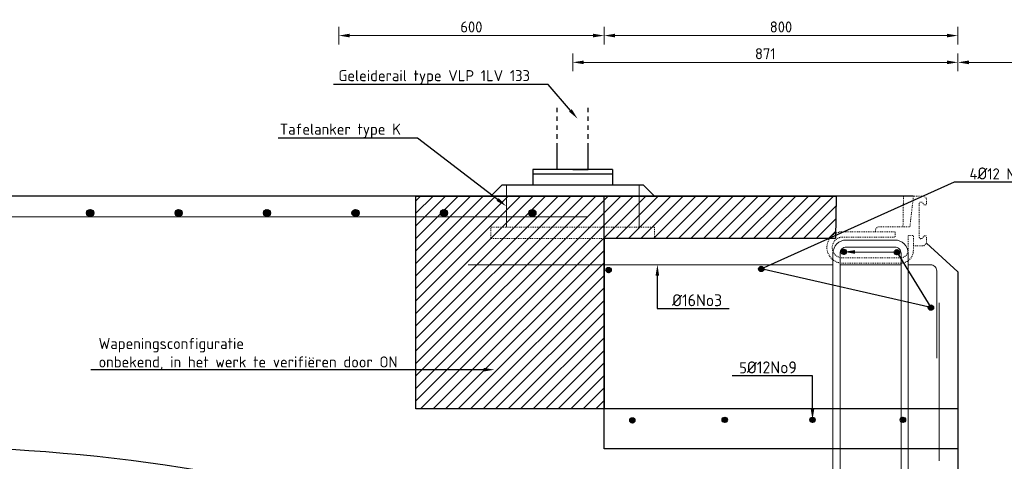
# Model space of a CAD drawing. Header units: millimetres. Extents: x -8028558 to 327273, y -63352 to 83293.
# Tile 136 of 195: x 248851 to 251077, y -19529 to -18531. Entities that reach past the tile are written whole.
import ezdxf
from ezdxf import colors
from ezdxf.entities.mleader import LeaderData, LeaderLine
from ezdxf.math import Vec2, Vec3

# ---------------------------------------------------------------- set-up
doc = ezdxf.new("R2010")
doc.units = ezdxf.units.MM
doc.linetypes.add('NLCS-HIDDEN', pattern=[4, 2, -2])
doc.linetypes.add('ZZ-HIDDEN-SO', pattern=[4, 2, -2])
for name, color, linetype, lineweight in [('B-CO-BC-BETONVORM-GD', 90, 'Continuous', 25), ('B-CO-BC-BETONVORM-GN', 10, 'ZZ-HIDDEN-SO', 13), ('B-CO-BC-BETONVORM-M', 7, 'Continuous', 18), ('B-CO-BC-STORTNAAD-GD', 10, 'BC-STORTNAAD', 25), ('B-CO-BC-WAPENING-G', 170, 'Continuous', 18), ('B-CO-BC-WAPENING-GD', 130, 'Continuous', 25), ('B-CO-BC-WAPENING_HOOFDWAPENING-G', 170, 'Continuous', 18), ('B-CO-KL-OVERIG_MANTELBUIS-GD', 8, 'Continuous', 25), ('B-CO-SC-STAALVORM-A', 252, 'Continuous', 18), ('B-CO-SC-STAALVORM-AD', 252, 'Continuous', 18), ('B-CO-SC-STAALVORM-GN', 10, 'NLCS-HIDDEN', 13), ('B-WE-BV-GELEIDECONSTRUCTIE_GELEIDERAIL-GD', 210, 'Continuous', 25), ('X-XX-AL-M', 7, 'Continuous', 18), ('X-XX-AL-VERWIJZING-T25', 7, 'Continuous', 25)]:
    doc.layers.add(name, color=color, linetype=linetype, lineweight=lineweight)
doc.layers.add('X-XX-AL-VERWIJZING_VBK_AFGEWEZEN-GD', color=7, linetype='Continuous', lineweight=25, true_color=0xd10000, transparency=0.7)
doc.styles.add('NLCS-ISO-MM10-T25', font='NLCS-ISO.ttf', dxfattribs={"height": 25})
doc.linetypes.add('BC-STORTNAAD', pattern='A,15,-1,[175,NLCS.SHX,S=1,R=0,X=0,Y=0],-1', length=17)
doc.dimstyles.new('NLCS-MM10-T25-PIJL_L0_H0', dxfattribs={"dimscale": 10, "dimtxt": 2.5, "dimasz": 2.5, "dimexe": 2, "dimexo": 2, "dimgap": 0.7, "dimtad": 1, "dimdec": 0, "dimzin": 0, "dimdsep": 46, "dimtxsty": 'NLCS-ISO-MM10-T25', "dimcen": 0, "dimdle": 2, "dimclrd": 256, "dimclre": 256, "dimclrt": 256, "dimadec": 0, "dimazin": 0, "dimtfac": 1, "dimtdec": 3, "dimtofl": 0, "dimtmove": 0, "dimatfit": 3, "dimfxl": 2, "dimfxlon": 1, "dimtfillclr": 256, "dimtolj": 1, "dimtzin": 0, "dimlwd": -1, "dimlwe": -1, "dimarcsym": 0})
doc.dimstyles.new('NLCS-MM10-T25-PIJL_L0_H4', dxfattribs={"dimscale": 10, "dimtxt": 2.5, "dimasz": 2.5, "dimexe": 2, "dimexo": 2, "dimgap": 0.7, "dimtad": 1, "dimdec": 0, "dimzin": 0, "dimdsep": 46, "dimtxsty": 'NLCS-ISO-MM10-T25', "dimcen": 0, "dimdle": 2, "dimclrd": 256, "dimclre": 256, "dimclrt": 256, "dimadec": 4, "dimazin": 0, "dimtfac": 1, "dimtdec": 3, "dimtofl": 0, "dimtmove": 0, "dimatfit": 3, "dimfxl": 2, "dimfxlon": 1, "dimtfillclr": 256, "dimtolj": 1, "dimtzin": 0, "dimlwd": -1, "dimlwe": -1, "dimarcsym": 0})
pattern_1 = [(45, (0, -27.9434), (-2.828427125, 2.828427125), []), (45, (0, -25.515), (-2.828427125, 2.828427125), []), (45, (0, -25.415), (-2.828427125, 2.828427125), []), (45, (0, -25.315), (-2.828427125, 2.828427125), [])]
pattern_2 = [(45, (-12.4322, 31.379), (-2.828427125, 2.828427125), []), (45, (-12.4322, 33.8074), (-2.828427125, 2.828427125), []), (45, (-12.4322, 33.9074), (-2.828427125, 2.828427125), []), (45, (-12.4322, 34.0074), (-2.828427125, 2.828427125), [])]

# ---------------------------------------------------------------- blocks, each defined once
blk = doc.blocks.new('*D1844')
at = {"layer": 'B-CO-BC-BETONVORM-M', "transparency": 16777216}
for p, q in [((249572, -18586.5), (249572, -18546.5)), ((249597, -18566.5), (250147, -18566.5)), ((250172, -18586.5), (250172, -18546.5))]:
    blk.add_line(p, q, dxfattribs=at)
for points in [[(249597, -18562.3), (249597, -18570.6), (249572, -18566.5)], [(250147, -18562.3), (250147, -18570.6), (250172, -18566.5)]]:
    blk.add_solid(points, dxfattribs=at)
at = {"layer": 'B-CO-BC-BETONVORM-M', "transparency": 16777216, "insert": (249872, -18547), "char_height": 25, "attachment_point": 5, "style": 'NLCS-ISO-MM10-T25'}
blk.add_mtext('\\A1;600', dxfattribs=at)
blk = doc.blocks.new('*D1845')
at = {"layer": 'B-CO-BC-BETONVORM-M', "transparency": 16777216}
for p, q in [((250172, -18586.5), (250172, -18546.5)), ((250197, -18566.5), (250947, -18566.5)), ((250972, -18586.5), (250972, -18546.5))]:
    blk.add_line(p, q, dxfattribs=at)
for points in [[(250197, -18562.3), (250197, -18570.6), (250172, -18566.5)], [(250947, -18562.3), (250947, -18570.6), (250972, -18566.5)]]:
    blk.add_solid(points, dxfattribs=at)
at = {"layer": 'B-CO-BC-BETONVORM-M', "transparency": 16777216, "insert": (250572, -18547), "char_height": 25, "attachment_point": 5, "style": 'NLCS-ISO-MM10-T25'}
blk.add_mtext('\\A1;800', dxfattribs=at)
blk = doc.blocks.new('*D1859')
at = {"layer": 'B-CO-BC-BETONVORM-M', "transparency": 16777216}
for p, q in [((250972, -18647), (250972, -18607)), ((251539, -18647), (251539, -18607)), ((250997, -18627), (251514, -18627))]:
    blk.add_line(p, q, dxfattribs=at)
for points in [[(250997, -18622.9), (250997, -18631.2), (250972, -18627)], [(251514, -18622.9), (251514, -18631.2), (251539, -18627)]]:
    blk.add_solid(points, dxfattribs=at)
at = {"layer": 'B-CO-BC-BETONVORM-M', "transparency": 16777216, "insert": (251255.5, -18607.5), "char_height": 25, "attachment_point": 5, "style": 'NLCS-ISO-MM10-T25'}
blk.add_mtext('\\A1;Var', dxfattribs=at)
blk = doc.blocks.new('*D2090')
at = {"layer": 'X-XX-AL-M', "transparency": 16777216}
for p, q in [((250172, -19641.4), (250172, -19681.4)), ((250242, -19641.4), (250242, -19681.4)), ((250197, -19661.4), (250217, -19661.4))]:
    blk.add_line(p, q, dxfattribs=at)
for points in [[(250197, -19657.3), (250197, -19665.6), (250172, -19661.4)], [(250217, -19657.3), (250217, -19665.6), (250242, -19661.4)]]:
    blk.add_solid(points, dxfattribs=at)
at = {"layer": 'X-XX-AL-M', "transparency": 16777216, "insert": (250207, -19641.9), "char_height": 25, "attachment_point": 5, "style": 'NLCS-ISO-MM10-T25'}
blk.add_mtext('\\A1;70', dxfattribs=at)
blk = doc.blocks.new('geleiderailconstructie')
at = {"layer": 'B-WE-BV-GELEIDECONSTRUCTIE_GELEIDERAIL-GD', "flags": 128}
for points in [[(-28291.3, -6868.1), (-28291.3, -6858.1)], [(-28291.3, -6888.1), (-28291.3, -6878.1)], [(-28221.3, -6868.1), (-28221.3, -6858.1)], [(-28221.3, -6888.1), (-28221.3, -6878.1)], [(-28291.3, -6908.1), (-28291.3, -6898.1)], [(-28221.3, -6908.1), (-28221.3, -6898.1)], [(-28291.3, -6928.1), (-28291.3, -6918.1)], [(-28221.3, -6928.1), (-28221.3, -6918.1)], [(-28256.3, -6998.1), (-28291.3, -6998.1), (-28291.3, -6938.1)], [(-28256.3, -6998.1), (-28221.3, -6998.1), (-28221.3, -6938.1)], [(-28346.3, -6998.1), (-28166.3, -6998.1)], [(-28346.3, -6998.1), (-28346.3, -7033.1)], [(-28346.3, -7008.1), (-28166.3, -7008.1)], [(-28166.3, -6998.1), (-28166.3, -7033.1)], [(-28416.3, -7033.1), (-28441.3, -7058.1)], [(-28416.3, -7033.1), (-28096.3, -7033.1)], [(-28096.3, -7033.1), (-28071.3, -7058.1)]]:
    blk.add_lwpolyline(points, dxfattribs=at)
blk = doc.blocks.new('*D2108')
at = {"layer": 'B-CO-BC-BETONVORM-M', "transparency": 16777216}
for p, q in [((250101, -18647), (250101, -18607)), ((250972, -18647), (250972, -18607)), ((250126, -18627), (250947, -18627))]:
    blk.add_line(p, q, dxfattribs=at)
for points in [[(250126, -18622.9), (250126, -18631.2), (250101, -18627)], [(250947, -18622.9), (250947, -18631.2), (250972, -18627)]]:
    blk.add_solid(points, dxfattribs=at)
at = {"layer": 'B-CO-BC-BETONVORM-M', "transparency": 16777216, "insert": (250536.5, -18607.5), "char_height": 25, "attachment_point": 5, "style": 'NLCS-ISO-MM10-T25'}
blk.add_mtext('\\A1;871', dxfattribs=at)

msp = doc.modelspace()

# ---------------------------------------------------------------- hatches: boundary and pattern name
at = {"layer": 'B-CO-SC-STAALVORM-A'}
h = msp.add_hatch(dxfattribs=at)
h.set_pattern_fill('ACO-STAAL', color=256, pattern_type=2)
h.set_pattern_definition([(45, (265668.4036, -10935.52), (-2.8284271, 2.8284271), []), (45, (265668.4036, -10933.0916), (-2.8284271, 2.8284271), []), (45, (265668.4036, -10932.9916), (-2.8284271, 2.8284271), []), (45, (265668.4036, -10932.8916), (-2.8284271, 2.8284271), [])])
h.paths.add_polyline_path([(249002, -18967.6, -1), (249018, -18967.6, -1)])
h = msp.add_hatch(dxfattribs=at)
h.set_pattern_fill('ACO-STAAL', color=256, pattern_type=2)
h.set_pattern_definition([(45, (265468.4036, -10935.52), (-2.8284271, 2.8284271), []), (45, (265468.4036, -10933.0916), (-2.8284271, 2.8284271), []), (45, (265468.4036, -10932.9916), (-2.8284271, 2.8284271), []), (45, (265468.4036, -10932.8916), (-2.8284271, 2.8284271), [])])
h.paths.add_polyline_path([(249202, -18967.6, -1), (249218, -18967.6, -1)])
h = msp.add_hatch(dxfattribs=at)
h.set_pattern_fill('ACO-STAAL', color=256, pattern_type=2)
h.set_pattern_definition([(45, (266468.4036, -10935.52), (-2.8284271, 2.8284271), []), (45, (266468.4036, -10933.0916), (-2.8284271, 2.8284271), []), (45, (266468.4036, -10932.9916), (-2.8284271, 2.8284271), []), (45, (266468.4036, -10932.8916), (-2.8284271, 2.8284271), [])])
h.paths.add_polyline_path([(249402, -18967.6, -1), (249418, -18967.6, -1)])
h = msp.add_hatch(dxfattribs=at)
h.set_pattern_fill('ACO-STAAL', color=256, pattern_type=2)
h.set_pattern_definition([(45, (266268.4036, -10935.52), (-2.8284271, 2.8284271), []), (45, (266268.4036, -10933.0916), (-2.8284271, 2.8284271), []), (45, (266268.4036, -10932.9916), (-2.8284271, 2.8284271), []), (45, (266268.4036, -10932.8916), (-2.8284271, 2.8284271), [])])
h.paths.add_polyline_path([(249602, -18967.6, -1), (249618, -18967.6, -1)])
h = msp.add_hatch(dxfattribs=at)
h.set_pattern_fill('ACO-STAAL', color=256, pattern_type=2)
h.set_pattern_definition([(45, (266068.4036, -10935.52), (-2.8284271, 2.8284271), []), (45, (266068.4036, -10933.0916), (-2.8284271, 2.8284271), []), (45, (266068.4036, -10932.9916), (-2.8284271, 2.8284271), []), (45, (266068.4036, -10932.8916), (-2.8284271, 2.8284271), [])])
h.paths.add_polyline_path([(249802, -18967.6, -1), (249818, -18967.6, -1)])
h = msp.add_hatch(dxfattribs=at)
h.set_pattern_fill('ACO-STAAL', color=256, pattern_type=2)
h.set_pattern_definition([(45, (266668.4036, -10935.52), (-2.8284271, 2.8284271), []), (45, (266668.4036, -10933.0916), (-2.8284271, 2.8284271), []), (45, (266668.4036, -10932.9916), (-2.8284271, 2.8284271), []), (45, (266668.4036, -10932.8916), (-2.8284271, 2.8284271), [])])
h.paths.add_polyline_path([(250002, -18967.6, -1), (250018, -18967.6, -1)])
at = {"layer": 'B-CO-SC-STAALVORM-AD'}
h = msp.add_hatch(dxfattribs=at)
h.set_pattern_fill('ACO-STAAL', color=256, pattern_type=2)
h.set_pattern_definition(pattern_2)
h.paths.add_polyline_path([(250720.2, -19055.5, 1), (250708.2, -19055.5, 1)])
h = msp.add_hatch(dxfattribs=at)
h.set_pattern_fill('ACO-STAAL', color=256, pattern_type=2)
h.set_pattern_definition(pattern_2)
h.paths.add_polyline_path([(250840.1, -19056.3, 1), (250828.1, -19056.3, 1)])
h = msp.add_hatch(dxfattribs=at)
h.set_pattern_fill('ACO-STAAL', color=256, pattern_type=2)
h.set_pattern_definition([(45, (-476.929, 310.5835), (-2.828427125, 2.828427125), []), (45, (-476.929, 313.012), (-2.828427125, 2.828427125), []), (45, (-476.929, 313.112), (-2.828427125, 2.828427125), []), (45, (-476.929, 313.212), (-2.828427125, 2.828427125), [])])
h.paths.add_polyline_path([(250188.2, -19096.7, 1), (250176.2, -19096.7, 1)])
h = msp.add_hatch(dxfattribs=at)
h.set_pattern_fill('ACO-STAAL', color=256, pattern_type=2)
h.set_pattern_definition([(45, (-12.4322, 59.311), (-2.828427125, 2.828427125), []), (45, (-12.4322, 61.7395), (-2.828427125, 2.828427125), []), (45, (-12.4322, 61.8395), (-2.828427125, 2.828427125), []), (45, (-12.4322, 61.9395), (-2.828427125, 2.828427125), [])])
h.paths.add_polyline_path([(250533.4, -19094.2, 1), (250521.4, -19094.2, 1)])
h = msp.add_hatch(dxfattribs=at)
h.set_pattern_fill('ACO-STAAL', color=256, pattern_type=2)
h.set_pattern_definition([(45, (11.804, 146.0933), (-2.828427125, 2.828427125), []), (45, (11.804, 148.5217), (-2.828427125, 2.828427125), []), (45, (11.804, 148.6217), (-2.828427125, 2.828427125), []), (45, (11.804, 148.7217), (-2.828427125, 2.828427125), [])])
h.paths.add_polyline_path([(250917.1, -19181.6, 1), (250905.1, -19181.6, 1)])
h = msp.add_hatch(dxfattribs=at)
h.set_pattern_fill('ACO-STAAL', color=256, pattern_type=2)
h.set_pattern_definition(pattern_1)
h.paths.add_polyline_path([(250241.9, -19436.6, 1), (250229.9, -19436.6, 1)])
h = msp.add_hatch(dxfattribs=at)
h.set_pattern_fill('ACO-STAAL', color=256, pattern_type=2)
h.set_pattern_definition(pattern_1)
h.paths.add_polyline_path([(250450.8, -19435.2, 1), (250438.8, -19435.2, 1)])
h = msp.add_hatch(dxfattribs=at)
h.set_pattern_fill('ACO-STAAL', color=256, pattern_type=2)
h.set_pattern_definition([(45, (198.424, -27.9434), (-2.828427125, 2.828427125), []), (45, (198.424, -25.515), (-2.828427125, 2.828427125), []), (45, (198.424, -25.415), (-2.828427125, 2.828427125), []), (45, (198.424, -25.315), (-2.828427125, 2.828427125), [])])
h.paths.add_polyline_path([(250649.3, -19435.2, 1), (250637.3, -19435.2, 1)])
h = msp.add_hatch(dxfattribs=at)
h.set_pattern_fill('ACO-STAAL', color=256, pattern_type=2)
h.set_pattern_definition(pattern_1)
h.paths.add_polyline_path([(250853.8, -19435.2, 1), (250841.8, -19435.2, 1)])
at = {"layer": 'X-XX-AL-VERWIJZING_VBK_AFGEWEZEN-GD'}
h = msp.add_hatch(dxfattribs=at)
h.set_pattern_fill('ACO-BETON_GEWAPEND-SODMM', color=256, scale=10, pattern_type=2)
h.set_pattern_definition([(45, (0, -11045.234), (-14.1421356, 14.1421356), [])])
h.paths.add_polyline_path([(250696.6, -18929.6), (250694.9, -19025.4), (250172, -19025.4), (250172, -19294.8), (250172, -19410.4), (249746.6, -19410.4), (249746.6, -18929.6)])

# ---------------------------------------------------------------- linework, layer by layer
at = {"layer": 'B-CO-BC-BETONVORM-GD', "flags": 128}
for points in [[(250871.5, -18929.6), (246830, -18929.6), (246772, -18987.6), (246772, -19027.6)], [(250972, -19100.3), (250901.2, -19035.6)], [(250972, -19100.3), (250972, -19733)]]:
    msp.add_lwpolyline(points, dxfattribs=at)
at = {"layer": 'B-CO-BC-BETONVORM-GN', "flags": 128}
msp.add_lwpolyline([(250848.9, -18929.6), (250847.8, -18998.9)], dxfattribs=at)
at = {"layer": 'B-CO-BC-STORTNAAD-GD', "flags": 128}
for points in [[(250172, -19348.2), (250172, -18929.6)], [(250172, -19500.5), (250172, -19348.2)], [(250548.7, -19410.4), (250172, -19410.4)], [(250972, -19410.4), (250222, -19410.4)], [(250548.7, -19500.5), (250172, -19500.5)], [(250972, -19500.5), (250222, -19500.5)]]:
    msp.add_lwpolyline(points, dxfattribs=at)
at = {"layer": 'B-CO-BC-WAPENING-G', "flags": 128}
msp.add_lwpolyline([(246854.9, -18976.4), (250135, -18976.4)], dxfattribs=at)
at = {"layer": 'B-CO-BC-WAPENING-GD'}
for centre, radius in [((249010, -18967.6), 8), ((249210, -18967.6), 8), ((249410, -18967.6), 8), ((249610, -18967.6), 8), ((249810, -18967.6), 8), ((250010, -18967.6), 8), ((250714.2, -19055.5), 6), ((250834.1, -19056.3), 6), ((250182.2, -19096.7), 6), ((250527.4, -19094.2), 6), ((250911.1, -19181.6), 6), ((250235.9, -19436.6), 6), ((250444.8, -19435.2), 6), ((250643.3, -19435.2), 6), ((250847.8, -19435.2), 6)]:
    msp.add_circle(centre, radius, dxfattribs=at)
at = {"layer": 'B-CO-BC-WAPENING_HOOFDWAPENING-G', "flags": 128}
for points in [[(249951, -18904.6), (249951, -19000)], [(250251, -18904.6), (250251, -19000)], [(250689.6, -19084.5), (249864.5, -19084.5)], [(250843.6, -19084.5), (250705.6, -19084.5)], [(250929.6, -19171), (250929.6, -19527.6)]]:
    msp.add_lwpolyline(points, dxfattribs=at)
at = {"layer": 'B-CO-BC-WAPENING_HOOFDWAPENING-G'}
for points in [[(250689.6, -19859.1), (250689.6, -19058.8, -0.414214), (250719.6, -19028.8), (250829.6, -19028.8, -0.414214), (250859.6, -19058.8), (250859.6, -19859.1, -0.414214), (250829.6, -19889.1), (250719.6, -19889.1, -0.414214), (250689.6, -19859.1)], [(250705.6, -19859.1), (250705.6, -19058.8, -0.414214), (250719.6, -19044.8), (250829.6, -19044.8, -0.414214), (250843.6, -19058.8), (250843.6, -19859.1, -0.414214), (250829.6, -19873.1), (250719.6, -19873.1, -0.414214), (250705.6, -19859.1)]]:
    msp.add_lwpolyline(points, format="xyb", close=True, dxfattribs=at)
at = {"layer": 'B-CO-BC-WAPENING_HOOFDWAPENING-G', "flags": 128}
msp.add_lwpolyline([(250924.1, -19295.5), (250924.1, -19098.5, 0.414214), (250910.1, -19084.5), (250859.6, -19084.5)], format="xyb", dxfattribs=at)
at = {"layer": 'B-CO-KL-OVERIG_MANTELBUIS-GD', "flags": 128}
msp.add_lwpolyline([(246772, -19505.5), (248598.8, -19494.8, -0.152435), (250929.3, -20226, -0.156667)], format="xyb", dxfattribs=at)
at = {"layer": 'B-CO-SC-STAALVORM-GN', "flags": 128}
msp.add_lwpolyline([(250871.4, -19042.2), (250894.7, -19042.2), (250901.2, -19035.6), (250901.2, -19022.5, 0.748975), (250894.7, -19020.5, -0.045064), (250891.4, -19024.7, -0.61982), (250884.7, -19022.7), (250884.7, -18945.9, -0.61982), (250891.4, -18943.9, -0.045064), (250894.7, -18948.1, 0.748975), (250901.2, -18946.1), (250901.2, -18935.4), (250895.4, -18929.6), (250871.5, -18929.6), (250863.4, -18998.9), (250791.1, -18998.9), (250785.6, -19004.4), (250785.6, -19010.4)], format="xyb", dxfattribs=at)
msp.add_lwpolyline([(250286, -19000), (250286, -19025), (249916, -19025), (249916, -19000)], close=True, dxfattribs=at)
msp.add_lwpolyline([(250871, -19057.3, -0.360277), (250842.4, -19081.1), (250711.4, -19081.1, -1), (250711.4, -19010), (250830.5, -19010), (250830.5, -19022), (250711.4, -19022, 1), (250711.4, -19069.1), (250842.4, -19069.1, 0.360277), (250859.3, -19055.1), (250859.3, -19018.5), (250871.4, -19018.5), (250871.4, -19048.8)], format="xyb", close=True, dxfattribs=at)
at = {"layer": 'X-XX-AL-VERWIJZING_VBK_AFGEWEZEN-GD', "flags": 128}
msp.add_lwpolyline([(250696.6, -18929.6), (250694.9, -19025.4), (250172, -19025.4), (250172, -19294.8), (250172, -19294.8), (250172, -19410.4), (249746.6, -19410.4), (249746.6, -18929.6)], close=True, dxfattribs=at)

# ---------------------------------------------------------------- block references
at = {"layer": 'X-XX-AL-VERWIJZING-T25', "xscale": -1}
msp.add_blockref('geleiderailconstructie', (221844.7, -11871.5), dxfattribs=at)

# ---------------------------------------------------------------- dimensions: what is measured, and where the dimension line sits
at = {"layer": 'B-CO-BC-BETONVORM-M'}
for base, p1, p2, picture, middle in [((250172, -18566.5), (249572, -19050.5), (250172, -19050.5), '*D1844', (249872, -18547)), ((250972, -18566.5), (250172, -19500.5), (250972, -19500.5), '*D1845', (250572, -18547)), ((250972, -18627), (250101, -18904.6), (250972, -19100.3), '*D2108', (250536.5, -18607.5))]:
    dim = msp.add_linear_dim(base=base, p1=p1, p2=p2, dimstyle='NLCS-MM10-T25-PIJL_L0_H0', dxfattribs=at)
    dim.commit()
    dim.dimension.update_dxf_attribs({"geometry": picture, "text_midpoint": middle})
dim = msp.add_linear_dim(base=(251539, -18627), p1=(250972, -19282.7), p2=(251539, -19282.7), text='Var', dimstyle='NLCS-MM10-T25-PIJL_L0_H0', dxfattribs=at)
dim.commit()
dim.dimension.update_dxf_attribs({"geometry": '*D1859', "text_midpoint": (251255.5, -18607.5)})
at = {"layer": 'X-XX-AL-M'}
dim = msp.add_linear_dim(base=(250242, -19661.4), p1=(250172, -19500.5), p2=(250242, -19500.5), dimstyle='NLCS-MM10-T25-PIJL_L0_H4', dxfattribs=at)
dim.commit()
dim.dimension.update_dxf_attribs({"geometry": '*D2090', "text_midpoint": (250207, -19641.9)})

# ---------------------------------------------------------------- leaders
at = {"layer": 'X-XX-AL-VERWIJZING-T25'}
ml = msp.add_multileader_mtext('Standard', dxfattribs=at)
ml.set_content('Geleiderail type VLP 1LV 133', color=256, style='NLCS-ISO-MM10-T25')
ml.set_leader_properties(color=256, linetype='ByLayer', lineweight=-1)
ml.build(insert=Vec2(0, 0))
ml.multileader.update_dxf_attribs({"text_left_attachment_type": 5, "text_right_attachment_type": 5, "dogleg_length": 25, "arrow_head_size": 25})
ctx = ml.context
ctx.base_point, ctx.char_height, ctx.arrow_head_size, ctx.landing_gap_size, ctx.plane_origin = Vec3(249562.3, -18677.1), 25, 25, 9, Vec3(250112.2, -18754.6)
ctx.left_attachment, ctx.right_attachment = 5, 5
notes = []
notes.append((ctx, [(1, (1, 1, 0), (250045.3, -18677.1), (-1, 0), 25, [(0, [(250112.2, -18754.6)], 0, [])])]))
ctx.mtext.insert, ctx.mtext.flow_direction = Vec3(249571.3, -18644.6), 5
ml = msp.add_multileader_mtext('Standard', dxfattribs=at)
ml.set_content('Tafelanker type K', color=256, style='NLCS-ISO-MM10-T25')
ml.set_leader_properties(color=256, linetype='ByLayer', lineweight=-1)
ml.build(insert=Vec2(0, 0))
ml.multileader.update_dxf_attribs({"text_left_attachment_type": 5, "text_right_attachment_type": 5, "dogleg_length": 25, "arrow_head_size": 25})
ctx = ml.context
ctx.base_point, ctx.char_height, ctx.arrow_head_size, ctx.landing_gap_size, ctx.plane_origin = Vec3(249429.9, -18798.1), 25, 25, 9, Vec3(249951, -18952.3)
ctx.left_attachment, ctx.right_attachment = 5, 5
notes.append((ctx, [(1, (1, 1, 0), (249750.4, -18798.1), (-1, 0), 25, [(0, [(249951, -18952.3)], 0, [])])]))
ctx.mtext.insert, ctx.mtext.flow_direction = Vec3(249438.9, -18765.6), 5
ml = msp.add_multileader_mtext('Standard', dxfattribs=at)
ml.set_content('4{\\H1.08333x;Ø}12 No 10', color=256, style='NLCS-ISO-MM10-T25')
ml.set_leader_properties(color=256, linetype='ByLayer', lineweight=-1)
ml.build(insert=Vec2(0, 0))
ml.multileader.update_dxf_attribs({"text_left_attachment_type": 5, "text_right_attachment_type": 5, "dogleg_length": 25, "arrow_head_size": 25})
ctx = ml.context
ctx.base_point, ctx.char_height, ctx.arrow_head_size, ctx.landing_gap_size, ctx.plane_origin = Vec3(250989.2, -18897.1), 25, 25, 9, Vec3(250712.6, -19049.2)
ctx.left_attachment, ctx.right_attachment = 5, 5
notes.append((ctx, [(0, (1, 1, 0), (250964.2, -18897.1), (1, 0), 25, [(3, [(250714.2, -19055.5), (250834.1, -19056.3), (250911.1, -19181.6), (250527.4, -19094.2)], 0, [])])]))
ctx.mtext.insert, ctx.mtext.rotation, ctx.mtext.flow_direction = Vec3(250998.2, -18864.6), 6.283185, 5
ml = msp.add_multileader_mtext('Standard', dxfattribs=at)
ml.set_content('{\\H1.08333x;Ø16No3}', color=256, style='NLCS-ISO-MM10-T25')
ml.set_leader_properties(color=256, linetype='ByLayer', lineweight=-1)
ml.build(insert=Vec2(0, 0))
ml.multileader.update_dxf_attribs({"text_left_attachment_type": 5, "text_right_attachment_type": 5, "dogleg_length": 25, "arrow_head_size": 25})
ctx = ml.context
ctx.base_point, ctx.char_height, ctx.arrow_head_size, ctx.landing_gap_size, ctx.plane_origin = Vec3(250316.8, -19183.8), 25, 25, 9, Vec3(250302.9, -19283.3)
ctx.left_attachment, ctx.right_attachment = 5, 5
notes.append((ctx, [(0, (1, 1, 0), (250291.8, -19183.8), (1, 0), 25, [(0, [(250292.6, -19084.5)], 0, [])])]))
ctx.mtext.insert, ctx.mtext.width, ctx.mtext.flow_direction = Vec3(250325.8, -19151.3), 192.032, 5
ml = msp.add_multileader_mtext('Standard', dxfattribs=at)
ml.set_content('Wapeningsconfiguratie\\Ponbekend, in het werk te verifiëren door ON', color=256, style='NLCS-ISO-MM10-T25')
ml.set_leader_properties(color=256, linetype='ByLayer', lineweight=-1)
ml.build(insert=Vec2(0, 0))
ml.multileader.update_dxf_attribs({"text_left_attachment_type": 5, "text_right_attachment_type": 5, "dogleg_length": 25, "arrow_head_size": 25})
ctx = ml.context
ctx.base_point, ctx.char_height, ctx.arrow_head_size, ctx.landing_gap_size, ctx.plane_origin = Vec3(249020, -19321.9), 25, 25, 9, Vec3(249863.8, -19300.6)
ctx.left_attachment, ctx.right_attachment = 5, 5
notes.append((ctx, [(1, (1, 1, 0), (249746.7, -19321.9), (-1, 0), 25, [(0, [(249924.4, -19321.9)], 0, [])])]))
ctx.mtext.insert, ctx.mtext.flow_direction = Vec3(249029, -19250.2), 5
ml = msp.add_multileader_mtext('Standard', dxfattribs=at)
ml.set_content('5{\\H1.08333x;Ø12No9}', color=256, style='NLCS-ISO-MM10-T25')
ml.set_leader_properties(color=256, linetype='ByLayer', lineweight=-1)
ml.build(insert=Vec2(0, 0))
ml.multileader.update_dxf_attribs({"text_left_attachment_type": 5, "text_right_attachment_type": 5, "dogleg_length": 25, "arrow_head_size": 25})
ctx = ml.context
ctx.base_point, ctx.char_height, ctx.arrow_head_size, ctx.landing_gap_size, ctx.plane_origin = Vec3(250468.6, -19335.6), 25, 25, 9, Vec3(250653.6, -19634)
ctx.left_attachment, ctx.right_attachment = 5, 5
notes.append((ctx, [(1, (1, 1, 0), (250643.1, -19335.6), (-1, 0), 25, [(0, [(250643.3, -19435.2)], 0, [])])]))
ctx.mtext.insert, ctx.mtext.width, ctx.mtext.flow_direction = Vec3(250477.6, -19303.1), 192.032, 5
for ctx, leaders in notes:
    for number, flags, end, landing, length, lines in leaders:
        leader = LeaderData()
        leader.index, (leader.has_last_leader_line, leader.has_dogleg_vector, leader.attachment_direction) = number, flags
        leader.last_leader_point, leader.dogleg_vector, leader.dogleg_length = Vec3(end), Vec3(landing), length
        for number, points, colour, breaks in lines:
            line = LeaderLine()
            line.index, line.vertices, line.color, line.breaks = number, Vec3.list(points), colors.encode_raw_color(colour), breaks
            leader.lines.append(line)
        ctx.leaders.append(leader)

doc.saveas('drawing.dxf')
